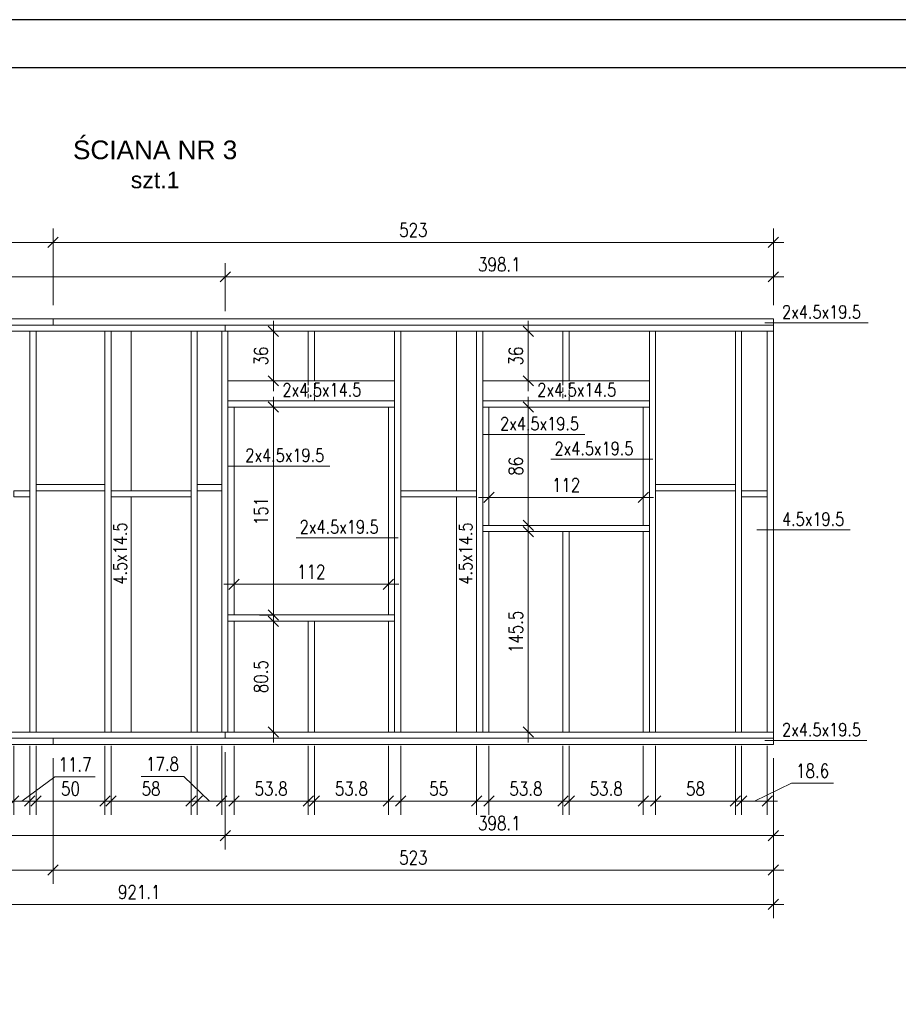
# Model space of a CAD drawing. Header units: inches. Extents: x 72095 to 82628, y -36879 to -32162.
# Tile 26 of 34: x 76966 to 77604, y -34493 to -33778. Entities that reach past the tile are written whole.
import ezdxf

# ---------------------------------------------------------------- set-up
doc = ezdxf.new("R2010")
doc.units = ezdxf.units.IN
doc.header["$MEASUREMENT"] = 0
doc.linetypes.add('DASHED', pattern=[19.05, 12.7, -6.35])
doc.layers.add('_tabelka', color=4, linetype='Continuous')
for name, color, linetype, lineweight in [('Drewno', 2, 'Continuous', 20), ('Opisy', 4, 'Continuous', 20), ('WYMIARY', 6, 'Continuous', 15)]:
    doc.layers.add(name, color=color, linetype=linetype, lineweight=lineweight)
doc.styles.add('1. Simplex', font='simplex.shx', dxfattribs={"width": 0.8})
doc.styles.add('Arial', font='arial.ttf')
doc.dimstyles.new('1_50', dxfattribs={"dimscale": 50, "dimtxt": 0.2, "dimasz": 0.15, "dimexe": 0.2, "dimexo": 0.2, "dimgap": 0.08, "dimtad": 1, "dimdec": 1, "dimzin": 9, "dimdsep": 46, "dimtxsty": '1. Simplex', "dimblk": 'OBLIQUE', "dimcen": 0.15, "dimdle": 0.15, "dimclrd": 256, "dimclre": 256, "dimclrt": 4, "dimadec": 1, "dimazin": 0, "dimtfac": 1, "dimtdec": 0, "dimtmove": 1, "dimatfit": 3, "dimfxl": 1, "dimlwd": -1, "dimlwe": -1, "dimarcsym": 0})

# ---------------------------------------------------------------- blocks, each defined once
blk = doc.blocks.new('_Oblique')
at = {"color": 0, "linetype": 'ByBlock', "lineweight": -2}
blk.add_line((-0.5, -0.5), (0.5, 0.5), dxfattribs=at)
blk = doc.blocks.new('*D255')
at = {"layer": 'Defpoints', "color": 0, "transparency": 16777216}
for p in [(77115.53, -33964.63), (76592.53, -33999.63), (77115.53, -33999.63)]:
    blk.add_point(p, dxfattribs=at)
at = {"layer": 'WYMIARY', "transparency": 16777216}
for p, q in [((76592.53, -33989.63), (76592.53, -33954.63)), ((77115.53, -33989.63), (77115.53, -33954.63)), ((76585.03, -33964.63), (77123.03, -33964.63))]:
    blk.add_line(p, q, dxfattribs=at)
at = {"layer": 'WYMIARY', "transparency": 16777216, "xscale": 7.5, "yscale": 7.5, "zscale": 7.5, "rotation": 180}
blk.add_blockref('_Oblique', (76592.53, -33964.63), dxfattribs=at)
at = {"layer": 'WYMIARY', "transparency": 16777216, "xscale": 7.5, "yscale": 7.5, "zscale": 7.5}
blk.add_blockref('_Oblique', (77115.53, -33964.63), dxfattribs=at)
at = {"layer": 'WYMIARY', "color": 4, "transparency": 16777216, "insert": (76854.03, -33955.63), "char_height": 10, "attachment_point": 5, "style": '1. Simplex'}
blk.add_mtext('523', dxfattribs=at)
blk = doc.blocks.new('*D256')
at = {"layer": 'Defpoints', "color": 0, "transparency": 16777216}
for p in [(76990.63, -33939.63), (76990.63, -33995.13), (77513.63, -33995.13)]:
    blk.add_point(p, dxfattribs=at)
at = {"layer": 'WYMIARY', "transparency": 16777216}
for p, q in [((76990.63, -33985.13), (76990.63, -33929.63)), ((77513.63, -33985.13), (77513.63, -33929.63)), ((77521.13, -33939.63), (76983.13, -33939.63))]:
    blk.add_line(p, q, dxfattribs=at)
at = {"layer": 'WYMIARY', "transparency": 16777216, "xscale": 7.5, "yscale": 7.5, "zscale": 7.5, "rotation": 180}
blk.add_blockref('_Oblique', (76990.63, -33939.63), dxfattribs=at)
at = {"layer": 'WYMIARY', "transparency": 16777216, "xscale": 7.5, "yscale": 7.5, "zscale": 7.5}
blk.add_blockref('_Oblique', (77513.63, -33939.63), dxfattribs=at)
at = {"layer": 'WYMIARY', "color": 4, "transparency": 16777216, "insert": (77252.13, -33930.63), "char_height": 10, "attachment_point": 5, "style": '1. Simplex'}
blk.add_mtext('523', dxfattribs=at)
blk = doc.blocks.new('*D257')
at = {"layer": 'Defpoints', "color": 0, "transparency": 16777216}
for p in [(76592.53, -33939.63), (76592.53, -33995.13), (76990.63, -33995.13)]:
    blk.add_point(p, dxfattribs=at)
at = {"layer": 'WYMIARY', "transparency": 16777216}
for p, q in [((76592.53, -33985.13), (76592.53, -33929.63)), ((76990.63, -33985.13), (76990.63, -33929.63)), ((76998.13, -33939.63), (76585.03, -33939.63))]:
    blk.add_line(p, q, dxfattribs=at)
at = {"layer": 'WYMIARY', "transparency": 16777216, "xscale": 7.5, "yscale": 7.5, "zscale": 7.5, "rotation": 180}
blk.add_blockref('_Oblique', (76592.53, -33939.63), dxfattribs=at)
at = {"layer": 'WYMIARY', "transparency": 16777216, "xscale": 7.5, "yscale": 7.5, "zscale": 7.5}
blk.add_blockref('_Oblique', (76990.63, -33939.63), dxfattribs=at)
at = {"layer": 'WYMIARY', "color": 4, "transparency": 16777216, "insert": (76791.58, -33930.63), "char_height": 10, "attachment_point": 5, "style": '1. Simplex'}
blk.add_mtext('398.1', dxfattribs=at)
blk = doc.blocks.new('*D258')
at = {"layer": 'Defpoints', "color": 0, "transparency": 16777216}
for p in [(77513.63, -33964.63), (77513.63, -33995.13), (77115.53, -33999.63)]:
    blk.add_point(p, dxfattribs=at)
at = {"layer": 'WYMIARY', "transparency": 16777216}
for p, q in [((77115.53, -33989.63), (77115.53, -33954.63)), ((77513.63, -33985.13), (77513.63, -33954.63)), ((77108.03, -33964.63), (77521.13, -33964.63))]:
    blk.add_line(p, q, dxfattribs=at)
at = {"layer": 'WYMIARY', "transparency": 16777216, "xscale": 7.5, "yscale": 7.5, "zscale": 7.5, "rotation": 180}
blk.add_blockref('_Oblique', (77115.53, -33964.63), dxfattribs=at)
at = {"layer": 'WYMIARY', "transparency": 16777216, "xscale": 7.5, "yscale": 7.5, "zscale": 7.5}
blk.add_blockref('_Oblique', (77513.63, -33964.63), dxfattribs=at)
at = {"layer": 'WYMIARY', "color": 4, "transparency": 16777216, "insert": (77314.58, -33955.63), "char_height": 10, "attachment_point": 5, "style": '1. Simplex'}
blk.add_mtext('398.1', dxfattribs=at)
blk = doc.blocks.new('*D269')
at = {"layer": 'Defpoints', "color": 0, "transparency": 16777216}
for p in [(77115.53, -34299.63), (76592.53, -34304.13), (76592.53, -34370.25)]:
    blk.add_point(p, dxfattribs=at)
at = {"layer": 'WYMIARY', "transparency": 16777216}
for p, q in [((77115.53, -34309.63), (77115.53, -34380.25)), ((76592.53, -34314.13), (76592.53, -34380.25)), ((77123.03, -34370.25), (76585.03, -34370.25))]:
    blk.add_line(p, q, dxfattribs=at)
at = {"layer": 'WYMIARY', "transparency": 16777216, "xscale": 7.5, "yscale": 7.5, "zscale": 7.5, "rotation": 180}
blk.add_blockref('_Oblique', (76592.53, -34370.25), dxfattribs=at)
at = {"layer": 'WYMIARY', "transparency": 16777216, "xscale": 7.5, "yscale": 7.5, "zscale": 7.5}
blk.add_blockref('_Oblique', (77115.53, -34370.25), dxfattribs=at)
at = {"layer": 'WYMIARY', "color": 4, "transparency": 16777216, "insert": (76854.03, -34361.25), "char_height": 10, "attachment_point": 5, "style": '1. Simplex'}
blk.add_mtext('523', dxfattribs=at)
blk = doc.blocks.new('*D270')
at = {"layer": 'Defpoints', "color": 0, "transparency": 16777216}
for p in [(76592.53, -34304.13), (76990.63, -34304.13), (76990.63, -34395.25)]:
    blk.add_point(p, dxfattribs=at)
at = {"layer": 'WYMIARY', "transparency": 16777216}
for p, q in [((76592.53, -34314.13), (76592.53, -34405.25)), ((76990.63, -34314.13), (76990.63, -34405.25)), ((76585.03, -34395.25), (76998.13, -34395.25))]:
    blk.add_line(p, q, dxfattribs=at)
at = {"layer": 'WYMIARY', "transparency": 16777216, "xscale": 7.5, "yscale": 7.5, "zscale": 7.5, "rotation": 180}
blk.add_blockref('_Oblique', (76592.53, -34395.25), dxfattribs=at)
at = {"layer": 'WYMIARY', "transparency": 16777216, "xscale": 7.5, "yscale": 7.5, "zscale": 7.5}
blk.add_blockref('_Oblique', (76990.63, -34395.25), dxfattribs=at)
at = {"layer": 'WYMIARY', "color": 4, "transparency": 16777216, "insert": (76791.58, -34386.25), "char_height": 10, "attachment_point": 5, "style": '1. Simplex'}
blk.add_mtext('398.1', dxfattribs=at)
blk = doc.blocks.new('*D271')
at = {"layer": 'Defpoints', "color": 0, "transparency": 16777216}
for p in [(76990.63, -34304.13), (77513.63, -34304.13), (77513.63, -34395.25)]:
    blk.add_point(p, dxfattribs=at)
at = {"layer": 'WYMIARY', "transparency": 16777216}
for p, q in [((76990.63, -34314.13), (76990.63, -34405.25)), ((77513.63, -34314.13), (77513.63, -34405.25)), ((76983.13, -34395.25), (77521.13, -34395.25))]:
    blk.add_line(p, q, dxfattribs=at)
at = {"layer": 'WYMIARY', "transparency": 16777216, "xscale": 7.5, "yscale": 7.5, "zscale": 7.5, "rotation": 180}
blk.add_blockref('_Oblique', (76990.63, -34395.25), dxfattribs=at)
at = {"layer": 'WYMIARY', "transparency": 16777216, "xscale": 7.5, "yscale": 7.5, "zscale": 7.5}
blk.add_blockref('_Oblique', (77513.63, -34395.25), dxfattribs=at)
at = {"layer": 'WYMIARY', "color": 4, "transparency": 16777216, "insert": (77252.13, -34386.25), "char_height": 10, "attachment_point": 5, "style": '1. Simplex'}
blk.add_mtext('523', dxfattribs=at)
blk = doc.blocks.new('*D272')
at = {"layer": 'Defpoints', "color": 0, "transparency": 16777216}
for p in [(76592.53, -34304.13), (77513.63, -34304.13), (77513.63, -34420.25)]:
    blk.add_point(p, dxfattribs=at)
at = {"layer": 'WYMIARY', "transparency": 16777216}
for p, q in [((76592.53, -34314.13), (76592.53, -34430.25)), ((77513.63, -34314.13), (77513.63, -34430.25)), ((76585.03, -34420.25), (77521.13, -34420.25))]:
    blk.add_line(p, q, dxfattribs=at)
at = {"layer": 'WYMIARY', "transparency": 16777216, "xscale": 7.5, "yscale": 7.5, "zscale": 7.5, "rotation": 180}
blk.add_blockref('_Oblique', (76592.53, -34420.25), dxfattribs=at)
at = {"layer": 'WYMIARY', "transparency": 16777216, "xscale": 7.5, "yscale": 7.5, "zscale": 7.5}
blk.add_blockref('_Oblique', (77513.63, -34420.25), dxfattribs=at)
at = {"layer": 'WYMIARY', "color": 4, "transparency": 16777216, "insert": (77053.08, -34411.25), "char_height": 10, "attachment_point": 5, "style": '1. Simplex'}
blk.add_mtext('921.1', dxfattribs=at)
blk = doc.blocks.new('*D273')
at = {"layer": 'Defpoints', "color": 0, "transparency": 16777216}
for p in [(77115.53, -34299.63), (77513.63, -34304.13), (77513.63, -34370.25)]:
    blk.add_point(p, dxfattribs=at)
at = {"layer": 'WYMIARY', "transparency": 16777216}
for p, q in [((77115.53, -34309.63), (77115.53, -34380.25)), ((77513.63, -34314.13), (77513.63, -34380.25)), ((77108.03, -34370.25), (77521.13, -34370.25))]:
    blk.add_line(p, q, dxfattribs=at)
at = {"layer": 'WYMIARY', "transparency": 16777216, "xscale": 7.5, "yscale": 7.5, "zscale": 7.5, "rotation": 180}
blk.add_blockref('_Oblique', (77115.53, -34370.25), dxfattribs=at)
at = {"layer": 'WYMIARY', "transparency": 16777216, "xscale": 7.5, "yscale": 7.5, "zscale": 7.5}
blk.add_blockref('_Oblique', (77513.63, -34370.25), dxfattribs=at)
at = {"layer": 'WYMIARY', "color": 4, "transparency": 16777216, "insert": (77314.58, -34361.25), "char_height": 10, "attachment_point": 5, "style": '1. Simplex'}
blk.add_mtext('398.1', dxfattribs=at)
blk = doc.blocks.new('*D285')
at = {"layer": 'Defpoints', "color": 0, "transparency": 16777216}
for p in [(77145.52, -34214.63), (77150.52, -34214.63), (77145.52, -34295.13)]:
    blk.add_point(p, dxfattribs=at)
at = {"layer": 'WYMIARY', "transparency": 16777216}
for p, q in [((77150.52, -34302.63), (77150.52, -34207.13)), ((77155.52, -34214.63), (77160.52, -34214.63)), ((77155.52, -34295.13), (77160.52, -34295.13))]:
    blk.add_line(p, q, dxfattribs=at)
at = {"layer": 'WYMIARY', "transparency": 16777216, "xscale": 7.5, "yscale": 7.5, "zscale": 7.5}
for p, rotation in [((77150.52, -34214.63), 90), ((77150.52, -34295.13), 270)]:
    blk.add_blockref('_Oblique', p, dxfattribs=dict(at, rotation=rotation))
at = {"layer": 'WYMIARY', "color": 4, "transparency": 16777216, "insert": (77141.52, -34254.88), "char_height": 10, "attachment_point": 5, "rotation": 90, "style": '1. Simplex'}
blk.add_mtext('80.5', dxfattribs=at)
blk = doc.blocks.new('*D286')
at = {"layer": 'Defpoints', "color": 0, "transparency": 16777216}
for p in [(77150.52, -34059.13), (77161.48, -34059.13), (77161.48, -34210.13)]:
    blk.add_point(p, dxfattribs=at)
at = {"layer": 'WYMIARY', "transparency": 16777216}
for p, q in [((77150.52, -34217.63), (77150.52, -34051.63)), ((77151.48, -34059.13), (77140.52, -34059.13)), ((77151.48, -34210.13), (77140.52, -34210.13))]:
    blk.add_line(p, q, dxfattribs=at)
at = {"layer": 'WYMIARY', "transparency": 16777216, "xscale": 7.5, "yscale": 7.5, "zscale": 7.5}
for p, rotation in [((77150.52, -34059.13), 90), ((77150.52, -34210.13), 270)]:
    blk.add_blockref('_Oblique', p, dxfattribs=dict(at, rotation=rotation))
at = {"layer": 'WYMIARY', "color": 4, "transparency": 16777216, "insert": (77141.52, -34134.63), "char_height": 10, "attachment_point": 5, "rotation": 90, "style": '1. Simplex'}
blk.add_mtext('151', dxfattribs=at)
blk = doc.blocks.new('*D287')
at = {"layer": 'Defpoints', "color": 0, "transparency": 16777216}
for p in [(77136.81, -34004.13), (77150.52, -34004.13), (77136.81, -34040.13)]:
    blk.add_point(p, dxfattribs=at)
at = {"layer": 'WYMIARY', "transparency": 16777216}
for p, q in [((77150.52, -34047.63), (77150.52, -33996.63)), ((77146.81, -34004.13), (77160.52, -34004.13)), ((77146.81, -34040.13), (77160.52, -34040.13))]:
    blk.add_line(p, q, dxfattribs=at)
at = {"layer": 'WYMIARY', "transparency": 16777216, "xscale": 7.5, "yscale": 7.5, "zscale": 7.5}
for p, rotation in [((77150.52, -34004.13), 90), ((77150.52, -34040.13), 270)]:
    blk.add_blockref('_Oblique', p, dxfattribs=dict(at, rotation=rotation))
at = {"layer": 'WYMIARY', "color": 4, "transparency": 16777216, "insert": (77141.52, -34022.13), "char_height": 10, "attachment_point": 5, "rotation": 90, "style": '1. Simplex'}
blk.add_mtext('36', dxfattribs=at)
blk = doc.blocks.new('*D288')
at = {"layer": 'Defpoints', "color": 0, "transparency": 16777216}
for p in [(77122.03, -34187.78), (77234.03, -34187.78), (77234.03, -34187.78)]:
    blk.add_point(p, dxfattribs=at)
at = {"layer": 'WYMIARY', "transparency": 16777216}
for p, q in [((77122.03, -34177.78), (77122.03, -34177.78)), ((77234.03, -34177.78), (77234.03, -34177.78)), ((77114.53, -34187.78), (77241.53, -34187.78))]:
    blk.add_line(p, q, dxfattribs=at)
at = {"layer": 'WYMIARY', "transparency": 16777216, "xscale": 7.5, "yscale": 7.5, "zscale": 7.5, "rotation": 180}
blk.add_blockref('_Oblique', (77122.03, -34187.78), dxfattribs=at)
at = {"layer": 'WYMIARY', "transparency": 16777216, "xscale": 7.5, "yscale": 7.5, "zscale": 7.5}
blk.add_blockref('_Oblique', (77234.03, -34187.78), dxfattribs=at)
at = {"layer": 'WYMIARY', "color": 4, "transparency": 16777216, "insert": (77178.03, -34178.78), "char_height": 10, "attachment_point": 5, "style": '1. Simplex'}
blk.add_mtext('112', dxfattribs=at)
blk = doc.blocks.new('*D289')
at = {"layer": 'Defpoints', "color": 0, "transparency": 16777216}
for p in [(77325.52, -34149.63), (77335.52, -34149.63), (77330.52, -34295.13)]:
    blk.add_point(p, dxfattribs=at)
at = {"layer": 'WYMIARY', "transparency": 16777216}
for p, q in [((77335.52, -34302.63), (77335.52, -34142.13)), ((77335.52, -34149.63), (77345.52, -34149.63)), ((77340.52, -34295.13), (77345.52, -34295.13))]:
    blk.add_line(p, q, dxfattribs=at)
at = {"layer": 'WYMIARY', "transparency": 16777216, "xscale": 7.5, "yscale": 7.5, "zscale": 7.5}
for p, rotation in [((77335.52, -34149.63), 90), ((77335.52, -34295.13), 270)]:
    blk.add_blockref('_Oblique', p, dxfattribs=dict(at, rotation=rotation))
at = {"layer": 'WYMIARY', "color": 4, "transparency": 16777216, "insert": (77326.52, -34222.38), "char_height": 10, "attachment_point": 5, "rotation": 90, "style": '1. Simplex'}
blk.add_mtext('145.5', dxfattribs=at)
blk = doc.blocks.new('*D290')
at = {"layer": 'Defpoints', "color": 0, "transparency": 16777216}
for p in [(77335.52, -34059.13), (77346.48, -34059.13), (77346.48, -34145.13)]:
    blk.add_point(p, dxfattribs=at)
at = {"layer": 'WYMIARY', "transparency": 16777216}
for p, q in [((77335.52, -34152.63), (77335.52, -34051.63)), ((77336.48, -34059.13), (77325.52, -34059.13)), ((77336.48, -34145.13), (77325.52, -34145.13))]:
    blk.add_line(p, q, dxfattribs=at)
at = {"layer": 'WYMIARY', "transparency": 16777216, "xscale": 7.5, "yscale": 7.5, "zscale": 7.5}
for p, rotation in [((77335.52, -34059.13), 90), ((77335.52, -34145.13), 270)]:
    blk.add_blockref('_Oblique', p, dxfattribs=dict(at, rotation=rotation))
at = {"layer": 'WYMIARY', "color": 4, "transparency": 16777216, "insert": (77326.52, -34102.13), "char_height": 10, "attachment_point": 5, "rotation": 90, "style": '1. Simplex'}
blk.add_mtext('86', dxfattribs=at)
blk = doc.blocks.new('*D291')
at = {"layer": 'Defpoints', "color": 0, "transparency": 16777216}
for p in [(77321.81, -34004.13), (77335.52, -34004.13), (77321.81, -34040.13)]:
    blk.add_point(p, dxfattribs=at)
at = {"layer": 'WYMIARY', "transparency": 16777216}
for p, q in [((77335.52, -34047.63), (77335.52, -33996.63)), ((77331.81, -34004.13), (77345.52, -34004.13)), ((77331.81, -34040.13), (77345.52, -34040.13))]:
    blk.add_line(p, q, dxfattribs=at)
at = {"layer": 'WYMIARY', "transparency": 16777216, "xscale": 7.5, "yscale": 7.5, "zscale": 7.5}
for p, rotation in [((77335.52, -34004.13), 90), ((77335.52, -34040.13), 270)]:
    blk.add_blockref('_Oblique', p, dxfattribs=dict(at, rotation=rotation))
at = {"layer": 'WYMIARY', "color": 4, "transparency": 16777216, "insert": (77326.52, -34022.13), "char_height": 10, "attachment_point": 5, "rotation": 90, "style": '1. Simplex'}
blk.add_mtext('36', dxfattribs=at)
blk = doc.blocks.new('*D292')
at = {"layer": 'Defpoints', "color": 0, "transparency": 16777216}
for p in [(77307.03, -34124.78), (77419.03, -34124.78), (77419.03, -34124.78)]:
    blk.add_point(p, dxfattribs=at)
at = {"layer": 'WYMIARY', "transparency": 16777216}
for p, q in [((77307.03, -34114.78), (77307.03, -34114.78)), ((77419.03, -34114.78), (77419.03, -34114.78)), ((77299.53, -34124.78), (77426.53, -34124.78))]:
    blk.add_line(p, q, dxfattribs=at)
at = {"layer": 'WYMIARY', "transparency": 16777216, "xscale": 7.5, "yscale": 7.5, "zscale": 7.5, "rotation": 180}
blk.add_blockref('_Oblique', (77307.03, -34124.78), dxfattribs=at)
at = {"layer": 'WYMIARY', "transparency": 16777216, "xscale": 7.5, "yscale": 7.5, "zscale": 7.5}
blk.add_blockref('_Oblique', (77419.03, -34124.78), dxfattribs=at)
at = {"layer": 'WYMIARY', "color": 4, "transparency": 16777216, "insert": (77363.03, -34115.78), "char_height": 10, "attachment_point": 5, "style": '1. Simplex'}
blk.add_mtext('112', dxfattribs=at)
blk = doc.blocks.new('*D293')
at = {"layer": 'Defpoints', "color": 0, "transparency": 16777216}
for p in [(76961.98, -34295.13), (76973.68, -34295.13), (76973.68, -34345.25)]:
    blk.add_point(p, dxfattribs=at)
at = {"layer": 'WYMIARY', "transparency": 16777216}
for p, q in [((76961.98, -34305.13), (76961.98, -34355.25)), ((76973.68, -34305.13), (76973.68, -34355.25)), ((76991.83, -34327.65), (76967.83, -34345.25)), ((77021.16, -34327.65), (76991.83, -34327.65)), ((76954.48, -34345.25), (76981.18, -34345.25))]:
    blk.add_line(p, q, dxfattribs=at)
at = {"layer": 'WYMIARY', "transparency": 16777216, "xscale": 7.5, "yscale": 7.5, "zscale": 7.5, "rotation": 180}
blk.add_blockref('_Oblique', (76961.98, -34345.25), dxfattribs=at)
at = {"layer": 'WYMIARY', "transparency": 16777216, "xscale": 7.5, "yscale": 7.5, "zscale": 7.5}
blk.add_blockref('_Oblique', (76973.68, -34345.25), dxfattribs=at)
at = {"layer": 'WYMIARY', "color": 4, "transparency": 16777216, "insert": (77006.5, -34318.65), "char_height": 10, "attachment_point": 5, "style": '1. Simplex'}
blk.add_mtext('11.7', dxfattribs=at)
blk = doc.blocks.new('*D294')
at = {"layer": 'Defpoints', "color": 0, "transparency": 16777216}
for p in [(76978.18, -34295.13), (77028.23, -34295.13), (77028.23, -34345.25)]:
    blk.add_point(p, dxfattribs=at)
at = {"layer": 'WYMIARY', "transparency": 16777216}
for p, q in [((76978.18, -34305.13), (76978.18, -34355.25)), ((77028.23, -34305.13), (77028.23, -34355.25)), ((76970.68, -34345.25), (77035.73, -34345.25))]:
    blk.add_line(p, q, dxfattribs=at)
at = {"layer": 'WYMIARY', "transparency": 16777216, "xscale": 7.5, "yscale": 7.5, "zscale": 7.5, "rotation": 180}
blk.add_blockref('_Oblique', (76978.18, -34345.25), dxfattribs=at)
at = {"layer": 'WYMIARY', "transparency": 16777216, "xscale": 7.5, "yscale": 7.5, "zscale": 7.5}
blk.add_blockref('_Oblique', (77028.23, -34345.25), dxfattribs=at)
at = {"layer": 'WYMIARY', "color": 4, "transparency": 16777216, "insert": (77003.2, -34336.25), "char_height": 10, "attachment_point": 5, "style": '1. Simplex'}
blk.add_mtext('50', dxfattribs=at)
blk = doc.blocks.new('*D295')
at = {"layer": 'Defpoints', "color": 0, "transparency": 16777216}
for p in [(77032.73, -34295.13), (77090.73, -34295.13), (77090.73, -34345.25)]:
    blk.add_point(p, dxfattribs=at)
at = {"layer": 'WYMIARY', "transparency": 16777216}
for p, q in [((77032.73, -34305.13), (77032.73, -34355.25)), ((77090.73, -34305.13), (77090.73, -34355.25)), ((77025.23, -34345.25), (77098.23, -34345.25))]:
    blk.add_line(p, q, dxfattribs=at)
at = {"layer": 'WYMIARY', "transparency": 16777216, "xscale": 7.5, "yscale": 7.5, "zscale": 7.5, "rotation": 180}
blk.add_blockref('_Oblique', (77032.73, -34345.25), dxfattribs=at)
at = {"layer": 'WYMIARY', "transparency": 16777216, "xscale": 7.5, "yscale": 7.5, "zscale": 7.5}
blk.add_blockref('_Oblique', (77090.73, -34345.25), dxfattribs=at)
at = {"layer": 'WYMIARY', "color": 4, "transparency": 16777216, "insert": (77061.73, -34336.25), "char_height": 10, "attachment_point": 5, "style": '1. Simplex'}
blk.add_mtext('58', dxfattribs=at)
blk = doc.blocks.new('*D296')
at = {"layer": 'Defpoints', "color": 0, "transparency": 16777216}
for p in [(77095.23, -34295.13), (77113.03, -34295.13), (77113.03, -34345.25)]:
    blk.add_point(p, dxfattribs=at)
at = {"layer": 'WYMIARY', "transparency": 16777216}
for p, q in [((77095.23, -34305.13), (77095.23, -34355.25)), ((77113.03, -34305.13), (77113.03, -34355.25)), ((77054.57, -34327.25), (77085.43, -34327.25)), ((77085.43, -34327.25), (77104.13, -34345.25)), ((77087.73, -34345.25), (77120.53, -34345.25))]:
    blk.add_line(p, q, dxfattribs=at)
at = {"layer": 'WYMIARY', "transparency": 16777216, "xscale": 7.5, "yscale": 7.5, "zscale": 7.5, "rotation": 180}
blk.add_blockref('_Oblique', (77095.23, -34345.25), dxfattribs=at)
at = {"layer": 'WYMIARY', "transparency": 16777216, "xscale": 7.5, "yscale": 7.5, "zscale": 7.5}
blk.add_blockref('_Oblique', (77113.03, -34345.25), dxfattribs=at)
at = {"layer": 'WYMIARY', "color": 4, "transparency": 16777216, "insert": (77070, -34318.25), "char_height": 10, "attachment_point": 5, "style": '1. Simplex'}
blk.add_mtext('17.8', dxfattribs=at)
blk = doc.blocks.new('*D297')
at = {"layer": 'Defpoints', "color": 0, "transparency": 16777216}
for p in [(77122.03, -34295.13), (77175.78, -34295.13), (77175.78, -34345.25)]:
    blk.add_point(p, dxfattribs=at)
at = {"layer": 'WYMIARY', "transparency": 16777216}
for p, q in [((77122.03, -34305.13), (77122.03, -34355.25)), ((77175.78, -34305.13), (77175.78, -34355.25)), ((77114.53, -34345.25), (77183.28, -34345.25))]:
    blk.add_line(p, q, dxfattribs=at)
at = {"layer": 'WYMIARY', "transparency": 16777216, "xscale": 7.5, "yscale": 7.5, "zscale": 7.5, "rotation": 180}
blk.add_blockref('_Oblique', (77122.03, -34345.25), dxfattribs=at)
at = {"layer": 'WYMIARY', "transparency": 16777216, "xscale": 7.5, "yscale": 7.5, "zscale": 7.5}
blk.add_blockref('_Oblique', (77175.78, -34345.25), dxfattribs=at)
at = {"layer": 'WYMIARY', "color": 4, "transparency": 16777216, "insert": (77148.9, -34336.25), "char_height": 10, "attachment_point": 5, "style": '1. Simplex'}
blk.add_mtext('53.8', dxfattribs=at)
blk = doc.blocks.new('*D298')
at = {"layer": 'Defpoints', "color": 0, "transparency": 16777216}
for p in [(77180.28, -34295.13), (77234.03, -34295.13), (77234.03, -34345.25)]:
    blk.add_point(p, dxfattribs=at)
at = {"layer": 'WYMIARY', "transparency": 16777216}
for p, q in [((77180.28, -34305.13), (77180.28, -34355.25)), ((77234.03, -34305.13), (77234.03, -34355.25)), ((77172.78, -34345.25), (77241.53, -34345.25))]:
    blk.add_line(p, q, dxfattribs=at)
at = {"layer": 'WYMIARY', "transparency": 16777216, "xscale": 7.5, "yscale": 7.5, "zscale": 7.5, "rotation": 180}
blk.add_blockref('_Oblique', (77180.28, -34345.25), dxfattribs=at)
at = {"layer": 'WYMIARY', "transparency": 16777216, "xscale": 7.5, "yscale": 7.5, "zscale": 7.5}
blk.add_blockref('_Oblique', (77234.03, -34345.25), dxfattribs=at)
at = {"layer": 'WYMIARY', "color": 4, "transparency": 16777216, "insert": (77207.15, -34336.25), "char_height": 10, "attachment_point": 5, "style": '1. Simplex'}
blk.add_mtext('53.8', dxfattribs=at)
blk = doc.blocks.new('*D299')
at = {"layer": 'Defpoints', "color": 0, "transparency": 16777216}
for p in [(77243.03, -34295.13), (77298.03, -34295.13), (77298.03, -34345.25)]:
    blk.add_point(p, dxfattribs=at)
at = {"layer": 'WYMIARY', "transparency": 16777216}
for p, q in [((77243.03, -34305.13), (77243.03, -34355.25)), ((77298.03, -34305.13), (77298.03, -34355.25)), ((77235.53, -34345.25), (77305.53, -34345.25))]:
    blk.add_line(p, q, dxfattribs=at)
at = {"layer": 'WYMIARY', "transparency": 16777216, "xscale": 7.5, "yscale": 7.5, "zscale": 7.5, "rotation": 180}
blk.add_blockref('_Oblique', (77243.03, -34345.25), dxfattribs=at)
at = {"layer": 'WYMIARY', "transparency": 16777216, "xscale": 7.5, "yscale": 7.5, "zscale": 7.5}
blk.add_blockref('_Oblique', (77298.03, -34345.25), dxfattribs=at)
at = {"layer": 'WYMIARY', "color": 4, "transparency": 16777216, "insert": (77270.53, -34336.25), "char_height": 10, "attachment_point": 5, "style": '1. Simplex'}
blk.add_mtext('55', dxfattribs=at)
blk = doc.blocks.new('*D300')
at = {"layer": 'Defpoints', "color": 0, "transparency": 16777216}
for p in [(77307.03, -34295.13), (77360.78, -34295.13), (77360.78, -34345.25)]:
    blk.add_point(p, dxfattribs=at)
at = {"layer": 'WYMIARY', "transparency": 16777216}
for p, q in [((77307.03, -34305.13), (77307.03, -34355.25)), ((77360.78, -34305.13), (77360.78, -34355.25)), ((77299.53, -34345.25), (77368.28, -34345.25))]:
    blk.add_line(p, q, dxfattribs=at)
at = {"layer": 'WYMIARY', "transparency": 16777216, "xscale": 7.5, "yscale": 7.5, "zscale": 7.5, "rotation": 180}
blk.add_blockref('_Oblique', (77307.03, -34345.25), dxfattribs=at)
at = {"layer": 'WYMIARY', "transparency": 16777216, "xscale": 7.5, "yscale": 7.5, "zscale": 7.5}
blk.add_blockref('_Oblique', (77360.78, -34345.25), dxfattribs=at)
at = {"layer": 'WYMIARY', "color": 4, "transparency": 16777216, "insert": (77333.9, -34336.25), "char_height": 10, "attachment_point": 5, "style": '1. Simplex'}
blk.add_mtext('53.8', dxfattribs=at)
blk = doc.blocks.new('*D301')
at = {"layer": 'Defpoints', "color": 0, "transparency": 16777216}
for p in [(77365.28, -34295.13), (77419.03, -34295.13), (77419.03, -34345.25)]:
    blk.add_point(p, dxfattribs=at)
at = {"layer": 'WYMIARY', "transparency": 16777216}
for p, q in [((77365.28, -34305.13), (77365.28, -34355.25)), ((77419.03, -34305.13), (77419.03, -34355.25)), ((77357.78, -34345.25), (77426.53, -34345.25))]:
    blk.add_line(p, q, dxfattribs=at)
at = {"layer": 'WYMIARY', "transparency": 16777216, "xscale": 7.5, "yscale": 7.5, "zscale": 7.5, "rotation": 180}
blk.add_blockref('_Oblique', (77365.28, -34345.25), dxfattribs=at)
at = {"layer": 'WYMIARY', "transparency": 16777216, "xscale": 7.5, "yscale": 7.5, "zscale": 7.5}
blk.add_blockref('_Oblique', (77419.03, -34345.25), dxfattribs=at)
at = {"layer": 'WYMIARY', "color": 4, "transparency": 16777216, "insert": (77392.15, -34336.25), "char_height": 10, "attachment_point": 5, "style": '1. Simplex'}
blk.add_mtext('53.8', dxfattribs=at)
blk = doc.blocks.new('*D302')
at = {"layer": 'Defpoints', "color": 0, "transparency": 16777216}
for p in [(77428.03, -34295.13), (77485.98, -34295.13), (77485.98, -34345.25)]:
    blk.add_point(p, dxfattribs=at)
at = {"layer": 'WYMIARY', "transparency": 16777216}
for p, q in [((77428.03, -34305.13), (77428.03, -34355.25)), ((77485.98, -34305.13), (77485.98, -34355.25)), ((77420.53, -34345.25), (77493.48, -34345.25))]:
    blk.add_line(p, q, dxfattribs=at)
at = {"layer": 'WYMIARY', "transparency": 16777216, "xscale": 7.5, "yscale": 7.5, "zscale": 7.5, "rotation": 180}
blk.add_blockref('_Oblique', (77428.03, -34345.25), dxfattribs=at)
at = {"layer": 'WYMIARY', "transparency": 16777216, "xscale": 7.5, "yscale": 7.5, "zscale": 7.5}
blk.add_blockref('_Oblique', (77485.98, -34345.25), dxfattribs=at)
at = {"layer": 'WYMIARY', "color": 4, "transparency": 16777216, "insert": (77457, -34336.25), "char_height": 10, "attachment_point": 5, "style": '1. Simplex'}
blk.add_mtext('58', dxfattribs=at)
blk = doc.blocks.new('*D303')
at = {"layer": 'Defpoints', "color": 0, "transparency": 16777216}
for p in [(77490.48, -34295.13), (77509.13, -34295.13), (77509.13, -34345.25)]:
    blk.add_point(p, dxfattribs=at)
at = {"layer": 'WYMIARY', "transparency": 16777216}
for p, q in [((77490.48, -34305.13), (77490.48, -34355.25)), ((77509.13, -34305.13), (77509.13, -34355.25)), ((77526.8, -34332.25), (77499.8, -34345.25)), ((77557.28, -34332.25), (77526.8, -34332.25)), ((77482.98, -34345.25), (77516.63, -34345.25))]:
    blk.add_line(p, q, dxfattribs=at)
at = {"layer": 'WYMIARY', "transparency": 16777216, "xscale": 7.5, "yscale": 7.5, "zscale": 7.5, "rotation": 180}
blk.add_blockref('_Oblique', (77490.48, -34345.25), dxfattribs=at)
at = {"layer": 'WYMIARY', "transparency": 16777216, "xscale": 7.5, "yscale": 7.5, "zscale": 7.5}
blk.add_blockref('_Oblique', (77509.13, -34345.25), dxfattribs=at)
at = {"layer": 'WYMIARY', "color": 4, "transparency": 16777216, "insert": (77542.04, -34323.25), "char_height": 10, "attachment_point": 5, "style": '1. Simplex'}
blk.add_mtext('18.6', dxfattribs=at)

msp = doc.modelspace()

# ---------------------------------------------------------------- linework, layer by layer
at = {"layer": '_tabelka', "linetype": 'Continuous', "ltscale": 10}
for points in [[(76328, -35262.954), (78428, -35262.954), (78428, -33777.954), (76328, -33777.954)], [(76428, -35227.954), (78393, -35227.954), (78393, -33812.954), (76428, -33812.954)]]:
    msp.add_lwpolyline(points, close=True, dxfattribs=at)
at = {"layer": 'Drewno'}
for points in [[(76990.628, -33999.627), (76990.628, -33995.127), (76592.528, -33995.127), (76592.528, -33999.627)], [(77513.628, -33999.627), (77513.628, -33995.127), (76990.628, -33995.127), (76990.628, -33999.627)], [(76592.528, -33999.627), (76592.528, -34004.127), (77115.528, -34004.127), (77115.528, -33999.627)], [(77115.528, -33999.627), (77115.528, -34004.127), (77513.628, -34004.127), (77513.628, -33999.627)], [(76978.178, -34004.127), (76973.678, -34004.127), (76973.678, -34295.127), (76978.178, -34295.127)], [(77028.228, -34295.127), (77032.728, -34295.127), (77032.728, -34004.127), (77028.228, -34004.127)], [(77095.228, -34004.127), (77090.728, -34004.127), (77090.728, -34295.127), (77095.228, -34295.127)], [(77117.528, -34004.127), (77113.028, -34004.127), (77113.028, -34295.127), (77117.528, -34295.127)], [(77180.278, -34004.127), (77175.778, -34004.127), (77175.778, -34040.127), (77180.278, -34040.127)], [(77243.028, -34004.127), (77238.528, -34004.127), (77238.528, -34295.127), (77243.028, -34295.127)], [(77298.028, -34295.127), (77302.528, -34295.127), (77302.528, -34004.127), (77298.028, -34004.127)], [(77302.528, -34004.127), (77298.028, -34004.127), (77298.028, -34295.127), (77302.528, -34295.127)], [(77365.278, -34004.127), (77360.778, -34004.127), (77360.778, -34040.127), (77365.278, -34040.127)], [(77428.028, -34004.127), (77423.528, -34004.127), (77423.528, -34295.127), (77428.028, -34295.127)], [(77490.478, -34004.127), (77485.978, -34004.127), (77485.978, -34295.127), (77490.478, -34295.127)], [(77513.628, -34004.127), (77509.128, -34004.127), (77509.128, -34295.127), (77513.628, -34295.127)], [(77238.528, -34054.627), (77238.528, -34040.127), (77117.528, -34040.127), (77117.528, -34054.627)], [(77238.528, -34054.627), (77238.528, -34040.127), (77117.528, -34040.127), (77117.528, -34054.627)], [(77423.528, -34054.627), (77423.528, -34040.127), (77302.528, -34040.127), (77302.528, -34054.627)], [(77423.528, -34054.627), (77423.528, -34040.127), (77302.528, -34040.127), (77302.528, -34054.627)], [(77238.528, -34059.127), (77238.528, -34054.627), (77117.528, -34054.627), (77117.528, -34059.127)], [(77122.028, -34059.127), (77117.528, -34059.127), (77117.528, -34210.127), (77122.028, -34210.127)], [(77238.528, -34059.127), (77234.028, -34059.127), (77234.028, -34210.127), (77238.528, -34210.127)], [(77423.528, -34059.127), (77423.528, -34054.627), (77302.528, -34054.627), (77302.528, -34059.127)], [(77307.028, -34059.127), (77302.528, -34059.127), (77302.528, -34145.127), (77307.028, -34145.127)], [(77423.528, -34059.127), (77419.028, -34059.127), (77419.028, -34145.127), (77423.528, -34145.127)], [(76978.178, -34115.377), (76978.178, -34119.877), (77028.228, -34119.877), (77028.228, -34115.377)], [(77095.228, -34115.377), (77095.228, -34119.877), (77113.028, -34119.877), (77113.028, -34115.377)], [(77428.028, -34115.377), (77428.028, -34119.877), (77485.978, -34119.877), (77485.978, -34115.377)], [(76961.978, -34119.877), (76961.978, -34124.377), (76973.678, -34124.377), (76973.678, -34119.877)], [(77032.728, -34119.877), (77032.728, -34124.377), (77090.728, -34124.377), (77090.728, -34119.877)], [(77243.028, -34119.877), (77243.028, -34124.377), (77298.028, -34124.377), (77298.028, -34119.877)], [(77490.478, -34119.877), (77490.478, -34124.377), (77509.128, -34124.377), (77509.128, -34119.877)], [(77302.528, -34145.127), (77302.528, -34149.627), (77423.528, -34149.627), (77423.528, -34145.127)], [(77307.028, -34149.627), (77302.528, -34149.627), (77302.528, -34295.127), (77307.028, -34295.127)], [(77365.278, -34149.627), (77360.778, -34149.627), (77360.778, -34295.127), (77365.278, -34295.127)], [(77423.528, -34149.627), (77419.028, -34149.627), (77419.028, -34295.127), (77423.528, -34295.127)], [(77117.528, -34210.127), (77117.528, -34214.627), (77238.528, -34214.627), (77238.528, -34210.127)], [(77122.028, -34214.627), (77117.528, -34214.627), (77117.528, -34295.127), (77122.028, -34295.127)], [(77180.278, -34214.627), (77175.778, -34214.627), (77175.778, -34295.127), (77180.278, -34295.127)], [(77238.528, -34214.627), (77234.028, -34214.627), (77234.028, -34295.127), (77238.528, -34295.127)], [(77115.528, -34299.627), (77115.528, -34295.127), (76592.528, -34295.127), (76592.528, -34299.627)], [(77513.628, -34299.627), (77513.628, -34295.127), (77115.528, -34295.127), (77115.528, -34299.627)], [(76990.628, -34304.127), (76990.628, -34299.627), (76592.528, -34299.627), (76592.528, -34304.127)], [(77513.628, -34304.127), (77513.628, -34299.627), (76990.628, -34299.627), (76990.628, -34304.127)]]:
    msp.add_lwpolyline(points, close=True, dxfattribs=at)
for points in [[(77047.228, -34119.877), (77047.228, -34004.127), (77032.728, -34004.127), (77032.728, -34295.127), (77047.228, -34295.127), (77047.228, -34124.377)], [(77283.528, -34124.377), (77283.528, -34295.127), (77298.028, -34295.127), (77298.028, -34004.127), (77283.528, -34004.127), (77283.528, -34119.877)]]:
    msp.add_lwpolyline(points, dxfattribs=at)
at = {"layer": 'Drewno', "color": 9, "linetype": 'DASHED', "ltscale": 0.25}
for points in [[(77180.278, -34040.127), (77175.778, -34040.127), (77175.778, -34054.627), (77180.278, -34054.627)], [(77365.278, -34040.127), (77360.778, -34040.127), (77360.778, -34054.627), (77365.278, -34054.627)]]:
    msp.add_lwpolyline(points, close=True, dxfattribs=at)
at = {"layer": 'WYMIARY'}
for p, q in [((77582.339, -33997.93), (77507.243, -33997.93)), ((77376.625, -34079.023), (77302.528, -34079.023)), ((77191.625, -34102), (77117.528, -34102)), ((77426.096, -34097.087), (77351.999, -34097.087)), ((77569.339, -34148.299), (77501.466, -34148.299)), ((77241.096, -34154), (77166.999, -34154)), ((77581.339, -34301.165), (77507.243, -34301.165))]:
    msp.add_line(p, q, dxfattribs=at)

# ---------------------------------------------------------------- texts
at = {"layer": 'Opisy', "color": 7, "lineweight": 0, "insert": (77064.668, -33883.079), "char_height": 13.6, "width": 172.96324, "attachment_point": 5, "style": 'Arial'}
msp.add_mtext('ŚCIANA NR 3\\P\\C4;\\H0.8823529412x;szt.1', dxfattribs=at)
at = {"layer": 'Opisy', "char_height": 9.6, "width": 208.09715, "attachment_point": 4, "style": '1. Simplex'}
for s, insert in [('\\A1;2x4.5x19.5 ', (77519.839, -33990.13)), ('\\A1;2x4.5x14.5 ', (77157.126, -34046.662)), ('\\A1;2x4.5x14.5 ', (77157.126, -34046.662)), ('\\A1;2x4.5x14.5 ', (77157.126, -34046.662)), ('\\A1;2x4.5x14.5 ', (77342.126, -34046.662)), ('\\A1;2x4.5x19.5 ', (77315.125, -34071.223)), ('\\A1;2x4.5x19.5 ', (77354.646, -34089.287)), ('\\A1;2x4.5x19.5 ', (77130.125, -34094.2)), ('\\A1;4.5x19.5 ', (77519.839, -34140.499)), ('\\A1;2x4.5x19.5 ', (77169.646, -34146.2)), ('\\A1;2x4.5x19.5 ', (77519.839, -34293.365))]:
    msp.add_mtext(s, dxfattribs=dict(at, insert=insert))
at = {"layer": 'Opisy', "char_height": 9.6, "width": 208.09715, "attachment_point": 4, "rotation": 90, "style": '1. Simplex'}
for insert in [(77039.3, -34188.054), (77290.1, -34188.054)]:
    msp.add_mtext('\\A1;4.5x14.5 ', dxfattribs=dict(at, insert=insert))

# ---------------------------------------------------------------- dimensions: what is measured, and where the dimension line sits
at = {"layer": 'WYMIARY'}
for base, p1, p2, picture, middle in [((76592.528, -33939.627), (76990.628, -33995.127), (76592.528, -33995.127), '*D257', (76791.578, -33930.627)), ((76990.628, -33939.627), (77513.628, -33995.127), (76990.628, -33995.127), '*D256', (77252.128, -33930.627)), ((77115.528, -33964.627), (76592.528, -33999.627), (77115.528, -33999.627), '*D255', (76854.028, -33955.627)), ((77513.628, -33964.627), (77115.528, -33999.627), (77513.628, -33995.127), '*D258', (77314.578, -33955.627)), ((77419.028, -34124.782), (77307.028, -34124.782), (77419.028, -34124.782), '*D292', (77363.028, -34115.782)), ((77234.028, -34187.778), (77122.028, -34187.778), (77234.028, -34187.778), '*D288', (77178.028, -34178.778)), ((77028.228367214, -34345.245188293), (76978.178367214, -34295.126629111), (77028.228367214, -34295.126629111), '*D294', (77003.203367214, -34336.245188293)), ((77090.728, -34345.245), (77032.728, -34295.127), (77090.728, -34295.127), '*D295', (77061.728, -34336.245)), ((77175.778367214, -34345.245188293), (77122.028367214, -34295.126629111), (77175.778367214, -34295.126629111), '*D297', (77148.903367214, -34336.245188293)), ((77234.028367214, -34345.245188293), (77180.278367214, -34295.126629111), (77234.028367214, -34295.126629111), '*D298', (77207.153367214, -34336.245188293)), ((77298.028, -34345.245), (77243.028, -34295.127), (77298.028, -34295.127), '*D299', (77270.528, -34336.245)), ((77360.778367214, -34345.245188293), (77307.028367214, -34295.126629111), (77360.778367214, -34295.126629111), '*D300', (77333.903367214, -34336.245188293)), ((77419.028367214, -34345.245188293), (77365.278367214, -34295.126629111), (77419.028367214, -34295.126629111), '*D301', (77392.153367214, -34336.245188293)), ((77485.978367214, -34345.245188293), (77428.028367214, -34295.126629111), (77485.978367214, -34295.126629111), '*D302', (77457.003367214, -34336.245188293)), ((76592.528, -34370.245), (77115.528, -34299.627), (76592.528, -34304.127), '*D269', (76854.028, -34361.245)), ((77513.628, -34370.245), (77115.528, -34299.627), (77513.628, -34304.127), '*D273', (77314.578, -34361.245)), ((76990.628, -34395.245), (76592.528, -34304.127), (76990.628, -34304.127), '*D270', (76791.578, -34386.245)), ((77513.628, -34420.245), (76592.528, -34304.127), (77513.628, -34304.127), '*D272', (77053.078, -34411.245)), ((77513.628, -34395.245), (76990.628, -34304.127), (77513.628, -34304.127), '*D271', (77252.128, -34386.245))]:
    dim = msp.add_linear_dim(base=base, p1=p1, p2=p2, dimstyle='1_50', dxfattribs=at)
    dim.commit()
    dim.dimension.update_dxf_attribs({"geometry": picture, "text_midpoint": middle})
for base, p1, p2, picture, middle in [((77150.517, -34004.127), (77136.808, -34040.127), (77136.808, -34004.127), '*D287', (77141.517, -34022.127)), ((77335.517, -34004.127), (77321.808, -34040.127), (77321.808, -34004.127), '*D291', (77326.517, -34022.127)), ((77150.517, -34059.127), (77161.483, -34210.127), (77161.483, -34059.127), '*D286', (77141.517, -34134.627)), ((77335.517, -34059.127), (77346.483, -34145.127), (77346.483, -34059.127), '*D290', (77326.517, -34102.127)), ((77335.517, -34149.627), (77330.517, -34295.127), (77325.517, -34149.627), '*D289', (77326.517, -34222.377)), ((77150.517, -34214.627), (77145.517, -34295.127), (77145.517, -34214.627), '*D285', (77141.517, -34254.877))]:
    dim = msp.add_linear_dim(base=base, p1=p1, p2=p2, angle=90, dimstyle='1_50', dxfattribs=at)
    dim.commit()
    dim.dimension.update_dxf_attribs({"geometry": picture, "text_midpoint": middle})
for base, p1, p2, picture, middle in [((76973.678, -34345.245), (76961.978, -34295.127), (76973.678, -34295.127), '*D293', (76995.828, -34327.645)), ((77113.028, -34345.245), (77095.228, -34295.127), (77113.028, -34295.127), '*D296', (77081.428, -34327.245)), ((77509.128367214, -34345.245188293), (77490.478367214, -34295.126629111), (77509.128367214, -34295.126629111), '*D303', (77530.803367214, -34332.245188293))]:
    dim = msp.add_linear_dim(base=base, p1=p1, p2=p2, dimstyle='1_50', dxfattribs=at)
    dim.commit()
    dim.dimension.update_dxf_attribs({"geometry": picture, "text_midpoint": middle, "dimtype": 160})

doc.saveas('drawing.dxf')
